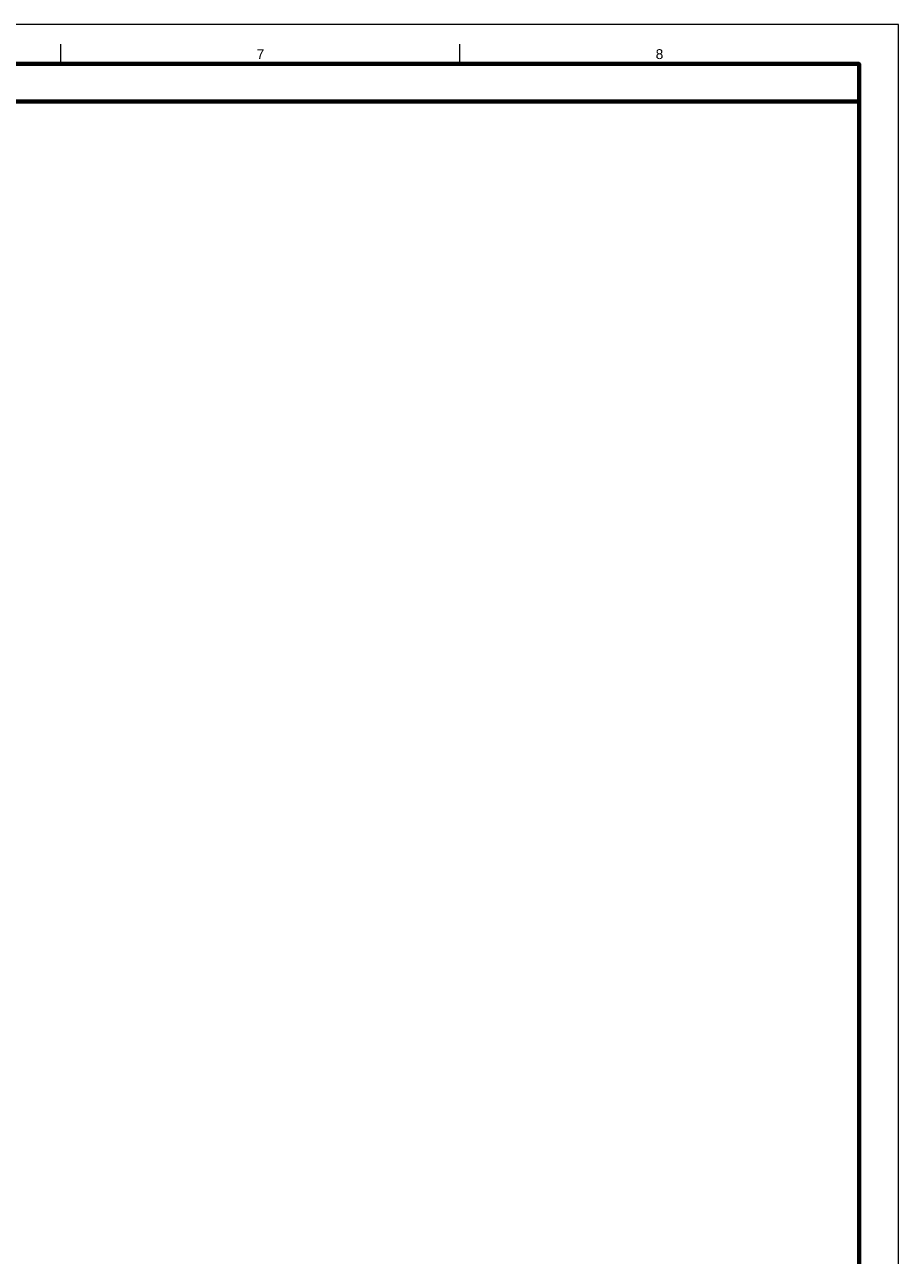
# Model space of a CAD drawing. Header units: millimetres. Extents: x 0 to 841, y 0 to 594.
# Tile 31 of 31: x 619 to 841, y 281 to 594. Entities that reach past the tile are written whole.
import ezdxf
from ezdxf.enums import TextEntityAlignment as Align

# ---------------------------------------------------------------- set-up
doc = ezdxf.new("R2010")
doc.units = ezdxf.units.MM
for name, color, linetype, lineweight in [('FINA', 7, 'CONTINUOUS', 18), ('MARCO', 7, 'CONTINUOUS', 70), ('TXT', 7, 'CONTINUOUS', 25)]:
    doc.layers.add(name, color=color, linetype=linetype, lineweight=lineweight)
doc.styles.add('STD', font='LiberationSans-Regular.ttf')

msp = doc.modelspace()

# ---------------------------------------------------------------- linework, layer by layer
at = {"layer": 'FINA'}
for p, q in [((628.25, 584), (628.25, 589)), ((729.62, 584), (729.62, 589))]:
    msp.add_line(p, q, dxfattribs=at)
msp.add_lwpolyline([(0, 0), (841, 0), (841, 594), (0, 594)], close=True, dxfattribs=at)
at = {"layer": 'MARCO'}
for points in [[(20, 10), (831, 10), (831, 584), (20, 584)], [(20, 574.5), (831, 574.5), (831, 584), (20, 584)]]:
    msp.add_lwpolyline(points, close=True, dxfattribs=at)

# ---------------------------------------------------------------- texts
at = {"layer": 'TXT', "style": 'STD'}
for s, p in [('7', (678.94, 586.5)), ('8', (780.31, 586.5))]:
    msp.add_text(s, height=2.5, dxfattribs=at).set_placement(p, align=Align.MIDDLE_CENTER)

doc.saveas('drawing.dxf')
